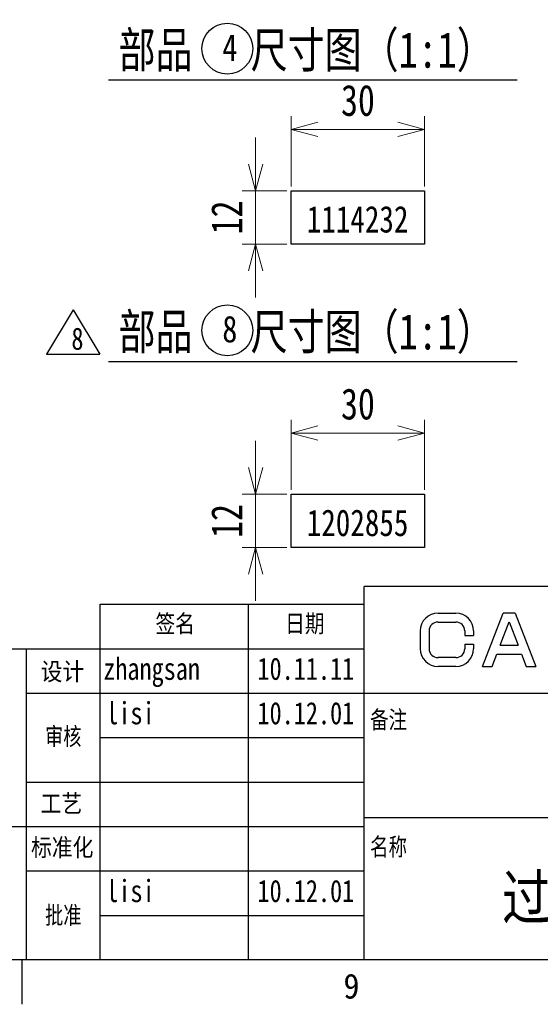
# Model space of a CAD drawing. Extents: x 641 to 1470, y 11 to 605.
# Tile 14 of 17: x 1287 to 1345, y 26 to 137. Entities that reach past the tile are written whole.
import ezdxf

# ---------------------------------------------------------------- set-up
doc = ezdxf.new("R2010")
doc.units = 0
doc.header["$MEASUREMENT"] = 0
doc.layers.get('0').update_dxf_attribs({"linetype": 'CONTINUOUS'})
doc.layers.get('DEFPOINTS').update_dxf_attribs({"linetype": 'CONTINUOUS'})
for name, color, linetype in [('DD0-2', 4, 'CONTINUOUS'), ('HHLayerBG', 7, 'CONTINUOUS'), ('HHLayerFR', 7, 'CONTINUOUS'), ('HHLayerFR3', 7, 'CONTINUOUS'), ('HHLayerShuxinglan', 7, 'CONTINUOUS'), ('M1-2', 2, 'CONTINUOUS'), ('M21-1', 2, 'CONTINUOUS'), ('M8-2', 2, 'CONTINUOUS'), ('M80-2', 7, 'CONTINUOUS'), ('M9-2', 2, 'CONTINUOUS')]:
    doc.layers.add(name, color=color, linetype=linetype)
doc.styles.add('CHN', font='txt')
doc.styles.add('FS2312', font='txt', dxfattribs={"width": 0.8})
doc.styles.add('HANKAKU', font='txt')
doc.dimstyles.new('ISO-25', dxfattribs={"dimtxt": 3.5, "dimasz": 3, "dimexe": 1.5, "dimexo": 0.5, "dimtad": 1, "dimdec": 1, "dimlfac": 2, "dimdsep": 46, "dimtxsty": 'FS2312', "dimblk": 'OPEN30', "dimcen": 0.09, "dimclrd": 4, "dimclre": 4, "dimclrt": 4, "dimadec": 0, "dimazin": 0, "dimtfac": 1, "dimtdec": 1, "dimtmove": 0, "dimatfit": 3, "dimldrblk": 'OPEN30', "dimfxl": 1, "dimlwd": 18, "dimlwe": 18, "dimarcsym": 0})

# ---------------------------------------------------------------- blocks, each defined once
blk = doc.blocks.new('_Open30')
at = {"color": 0, "linetype": 'ByBlock', "lineweight": -2}
for p, q in [((-1, 0.268), (0, 0)), ((0, 0), (-1, -0.268)), ((0, 0), (-1, 0))]:
    blk.add_line(p, q, dxfattribs=at)
blk = doc.blocks.new('*D348')
at = {"layer": 'DD0-2', "color": 4, "lineweight": 18, "transparency": 16777216}
for p, q in [((1317.12, 117.87), (1317.12, 125.77)), ((1332.12, 117.87), (1332.12, 125.77)), ((1329.12, 124.27), (1320.12, 124.27))]:
    blk.add_line(p, q, dxfattribs=at)
at = {"layer": 'DEFPOINTS', "color": 0, "transparency": 16777216}
for p in [(1317.12, 124.27), (1317.12, 117.37), (1332.12, 117.37)]:
    blk.add_point(p, dxfattribs=at)
at = {"layer": 'DD0-2', "color": 4, "lineweight": 18, "transparency": 16777216, "xscale": 3, "yscale": 3, "zscale": 3, "rotation": 180}
blk.add_blockref('_Open30', (1317.12, 124.27), dxfattribs=at)
at = {"layer": 'DD0-2', "color": 4, "lineweight": 18, "transparency": 16777216, "xscale": 3, "yscale": 3, "zscale": 3}
blk.add_blockref('_Open30', (1332.12, 124.27), dxfattribs=at)
at = {"layer": 'DD0-2', "color": 4, "transparency": 16777216, "insert": (1324.62, 127.52), "char_height": 3.5, "attachment_point": 5, "style": 'FS2312'}
blk.add_mtext('30', dxfattribs=at)
blk = doc.blocks.new('*D349')
at = {"layer": 'DD0-2', "color": 4, "lineweight": 18, "transparency": 16777216}
for p, q in [((1313.11, 120.37), (1313.11, 123.37)), ((1316.62, 117.37), (1311.61, 117.37)), ((1313.11, 111.37), (1313.11, 117.37)), ((1316.62, 111.37), (1311.61, 111.37)), ((1313.11, 108.37), (1313.11, 105.37))]:
    blk.add_line(p, q, dxfattribs=at)
at = {"layer": 'DEFPOINTS', "color": 0, "transparency": 16777216}
for p in [(1313.11, 117.37), (1317.12, 117.37), (1317.12, 111.37)]:
    blk.add_point(p, dxfattribs=at)
at = {"layer": 'DD0-2', "color": 4, "lineweight": 18, "transparency": 16777216, "xscale": 3, "yscale": 3, "zscale": 3}
for p, rotation in [((1313.11, 117.37), 270), ((1313.11, 111.37), 90)]:
    blk.add_blockref('_Open30', p, dxfattribs=dict(at, rotation=rotation))
at = {"layer": 'DD0-2', "color": 4, "transparency": 16777216, "insert": (1309.86, 114.37), "char_height": 3.5, "attachment_point": 5, "rotation": 90, "style": 'FS2312'}
blk.add_mtext('12', dxfattribs=at)
blk = doc.blocks.new('*D357')
at = {"layer": 'DD0-2', "color": 4, "lineweight": 18, "transparency": 16777216}
for p, q in [((1317.12, 83.73), (1317.12, 91.62)), ((1332.12, 83.73), (1332.12, 91.62)), ((1329.12, 90.12), (1320.12, 90.12))]:
    blk.add_line(p, q, dxfattribs=at)
at = {"layer": 'DEFPOINTS', "color": 0, "transparency": 16777216}
for p in [(1317.12, 90.12), (1317.12, 83.23), (1332.12, 83.23)]:
    blk.add_point(p, dxfattribs=at)
at = {"layer": 'DD0-2', "color": 4, "lineweight": 18, "transparency": 16777216, "xscale": 3, "yscale": 3, "zscale": 3, "rotation": 180}
blk.add_blockref('_Open30', (1317.12, 90.12), dxfattribs=at)
at = {"layer": 'DD0-2', "color": 4, "lineweight": 18, "transparency": 16777216, "xscale": 3, "yscale": 3, "zscale": 3}
blk.add_blockref('_Open30', (1332.12, 90.12), dxfattribs=at)
at = {"layer": 'DD0-2', "color": 4, "transparency": 16777216, "insert": (1324.62, 93.37), "char_height": 3.5, "attachment_point": 5, "style": 'FS2312'}
blk.add_mtext('30', dxfattribs=at)
blk = doc.blocks.new('*D358')
at = {"layer": 'DD0-2', "color": 4, "lineweight": 18, "transparency": 16777216}
for p, q in [((1313.11, 86.23), (1313.11, 89.23)), ((1316.62, 83.23), (1311.61, 83.23)), ((1313.11, 77.23), (1313.11, 83.23)), ((1316.62, 77.23), (1311.61, 77.23)), ((1313.11, 74.23), (1313.11, 71.23))]:
    blk.add_line(p, q, dxfattribs=at)
at = {"layer": 'DEFPOINTS', "color": 0, "transparency": 16777216}
for p in [(1313.11, 83.23), (1317.12, 83.23), (1317.12, 77.23)]:
    blk.add_point(p, dxfattribs=at)
at = {"layer": 'DD0-2', "color": 4, "lineweight": 18, "transparency": 16777216, "xscale": 3, "yscale": 3, "zscale": 3}
for p, rotation in [((1313.11, 83.23), 270), ((1313.11, 77.23), 90)]:
    blk.add_blockref('_Open30', p, dxfattribs=dict(at, rotation=rotation))
at = {"layer": 'DD0-2', "color": 4, "transparency": 16777216, "insert": (1309.86, 80.23), "char_height": 3.5, "attachment_point": 5, "rotation": 90, "style": 'FS2312'}
blk.add_mtext('12', dxfattribs=at)

msp = doc.modelspace()

# ---------------------------------------------------------------- linework, layer by layer
at = {"color": 114, "linetype": 'Continuous', "ltscale": 0.1}
msp.add_line((1462.3217, 30.8585), (661.3217, 30.8585), dxfattribs=at)
at = {"layer": 'HHLayerBG', "color": 154, "linetype": 'Continuous', "ltscale": 0.1}
for p, q in [((1292.601, 103.9887), (1289.601, 98.9887)), ((1292.601, 103.9887), (1295.601, 98.9887)), ((1289.601, 98.9887), (1295.601, 98.9887))]:
    msp.add_line(p, q, dxfattribs=at)
at = {"layer": 'HHLayerShuxinglan', "color": 154}
for p, q in [((1462.1227, 72.8585), (1325.3207, 72.8585)), ((1325.3207, 30.8585), (1325.3207, 72.8585)), ((1295.6284, 70.8585), (1325.3207, 70.8585)), ((1295.6284, 70.8585), (1325.3207, 70.8585)), ((1295.6284, 70.8585), (1325.3207, 70.8585)), ((1295.6284, 70.8585), (1325.3207, 70.8585)), ((1295.6284, 70.8585), (1325.3207, 70.8585)), ((1295.6284, 70.8585), (1325.3207, 70.8585)), ((1295.6284, 70.8585), (1325.3207, 70.8585)), ((1295.6284, 70.8585), (1325.3207, 70.8585)), ((1295.6284, 70.8585), (1325.3207, 70.8585)), ((1295.6284, 70.8585), (1325.3207, 70.8585)), ((1295.6284, 70.8585), (1325.3207, 70.8585)), ((1295.6284, 30.8585), (1295.6284, 70.8585)), ((1312.3207, 30.8585), (1312.3207, 70.8585)), ((1333.6227, 69.8585), (1335.6227, 69.8585)), ((1338.6227, 63.8585), (1340.9307, 69.8585)), ((1342.3147, 69.8585), (1340.9307, 69.8585)), ((1342.3147, 69.8585), (1344.6227, 63.8585)), ((1333.6227, 68.8585), (1335.6227, 68.8585)), ((1340.6167, 66.2585), (1341.6227, 68.8725)), ((1341.6227, 68.8725), (1342.6287, 66.2585)), ((1331.6227, 67.8585), (1331.6227, 65.8585)), ((1332.6227, 67.8585), (1332.6227, 65.8585)), ((1336.6227, 67.8585), (1336.6227, 67.3585)), ((1337.6227, 67.8585), (1337.6227, 67.3585)), ((1336.6227, 67.3585), (1337.6227, 67.3585)), ((1272.3217, 65.8585), (1325.3207, 65.8585)), ((1287.3217, 65.8585), (1287.3217, 30.8585)), ((1294.3217, 65.8585), (1325.3207, 65.8585)), ((1294.3217, 65.8585), (1325.3207, 65.8585)), ((1336.6227, 66.3585), (1337.6227, 66.3585)), ((1336.6227, 66.3585), (1336.6227, 65.8585)), ((1337.6227, 66.3585), (1337.6227, 65.8585)), ((1340.6167, 66.2585), (1342.6287, 66.2585)), ((1335.6227, 64.8585), (1333.6227, 64.8585)), ((1339.6937, 63.8585), (1340.2327, 65.2585)), ((1340.2327, 65.2585), (1343.0127, 65.2585)), ((1343.0127, 65.2585), (1343.5517, 63.8585)), ((1335.6227, 63.8585), (1333.6227, 63.8585)), ((1338.6227, 63.8585), (1339.6937, 63.8585)), ((1343.5517, 63.8585), (1344.6227, 63.8585)), ((1287.3217, 60.8585), (1325.3207, 60.8585)), ((1295.6284, 60.8585), (1325.3207, 60.8585)), ((1325.3207, 60.8585), (1462.3217, 60.8585)), ((1295.6284, 55.8585), (1325.3207, 55.8585)), ((1287.3217, 50.8585), (1325.3207, 50.8585)), ((1295.6284, 50.8585), (1325.3207, 50.8585)), ((1325.3207, 46.8585), (1462.3217, 46.8585)), ((1272.3217, 45.8585), (1287.3217, 45.8585)), ((1287.3217, 45.8585), (1325.3207, 45.8585)), ((1287.3217, 45.8585), (1325.3207, 45.8585)), ((1287.3217, 40.8585), (1325.3207, 40.8585)), ((1295.6284, 35.8585), (1325.3207, 35.8585)), ((1295.6284, 35.8585), (1325.3207, 35.8585))]:
    msp.add_line(p, q, dxfattribs=at)
for centre, radius, start, end in [((1333.6227, 67.8585), 2, 90, 180), ((1335.6227, 67.8585), 2, 0, 90), ((1333.6227, 67.8585), 1, 90, 180), ((1335.6227, 67.8585), 1, 0, 90), ((1333.6227, 65.8585), 2, 180, 270), ((1333.6227, 65.8585), 1, 180, 270), ((1335.6227, 65.8585), 1, 270, 0), ((1335.6227, 65.8585), 2, 270, 0)]:
    msp.add_arc(centre, radius, start, end, dxfattribs=at)
at = {"layer": 'M1-2'}
for p, q in [((1317.1195, 117.3727), (1332.1195, 117.3727)), ((1317.1195, 111.3727), (1317.1195, 117.3727)), ((1332.1195, 117.3727), (1332.1195, 111.3727)), ((1332.1195, 111.3727), (1317.1195, 111.3727)), ((1317.1195, 83.2287), (1332.1195, 83.2287)), ((1317.1195, 77.2287), (1317.1195, 83.2287)), ((1332.1195, 83.2287), (1332.1195, 77.2287)), ((1332.1195, 77.2287), (1317.1195, 77.2287))]:
    msp.add_line(p, q, dxfattribs=at)
at = {"layer": 'M21-1', "color": 2}
for centre in [(1309.935, 133.3647), (1309.935, 101.6684)]:
    msp.add_circle(centre, 2.8581, dxfattribs=at)
at = {"layer": 'M80-2', "color": 2}
msp.add_line((1286.8217, 30.8585), (1286.8217, 25.8585), dxfattribs=at)
at = {"layer": 'M9-2', "color": 154}
for p, q in [((1296.5781, 129.8468), (1342.5379, 129.8468)), ((1296.5781, 98.1505), (1342.5379, 98.1505))]:
    msp.add_line(p, q, dxfattribs=at)

# ---------------------------------------------------------------- texts
at = {"color": 4, "char_height": 3, "attachment_point": 1, "style": 'FS2312'}
for s, insert in [('1114232', (1318.8648, 115.6722)), ('1202855', (1318.8648, 81.5282))]:
    msp.add_mtext_dynamic_manual_height_columns(s, width=11.603795, gutter_width=1, heights=[0], dxfattribs=dict(at, insert=insert))
at = {"layer": 'HHLayerBG', "color": 2, "insert": (1292.401, 101.9887), "char_height": 2.5, "width": 4.2, "attachment_point": 1, "style": 'FS2312'}
msp.add_mtext('\\fSimSun;8', dxfattribs=at)
at = {"layer": 'HHLayerFR', "color": 2, "char_height": 2.5, "attachment_point": 1, "style": 'FS2312'}
for s, insert, width in [('  zhangsan', (1293.2541, 64.8585), 17), ('\\fSimSun;10.11.11', (1313.3217, 64.8585), 13), ('lisi', (1296.3217, 59.8585), 17), ('\\fSimSun;10.12.01', (1313.3217, 59.8585), 13)]:
    msp.add_mtext(s, dxfattribs=dict(at, insert=insert, width=width))
at = {"layer": 'HHLayerFR3', "color": 2, "char_height": 2.5, "attachment_point": 1, "style": 'FS2312'}
for s, insert, width in [('lisi', (1296.3217, 39.8585), 17), ('\\fSimSun;10.12.01', (1313.3217, 39.8585), 13)]:
    msp.add_mtext(s, dxfattribs=dict(at, insert=insert, width=width))
at = {"layer": 'HHLayerShuxinglan', "color": 154, "char_height": 2, "attachment_point": 7, "style": 'FS2312'}
for s, insert in [('{\\W0.85;签名}', (1301.8565, 67.4585)), ('{\\W0.85;日期}', (1316.4357, 67.4585)), ('\\W0.9;{\\f宋体|b0|i0|c134|p2;设计}', (1288.939, 62.0655)), ('备注', (1325.9807, 56.6585)), ('\\W0.75;{\\f宋体|b0|i0|c134|p2;审核}', (1289.439, 54.7793)), ('{\\W0.9;工艺}', (1288.939, 47.2975)), ('{\\W0.9;标准化}', (1287.8551, 42.2975)), ('名称', (1325.9807, 42.3585)), ('\\W0.75;{\\f宋体|b0|i0|c134|p2;批准}', (1289.439, 34.6747))]:
    msp.add_mtext(s, dxfattribs=dict(at, insert=insert))
at = {"layer": 'HHLayerShuxinglan', "color": 2, "insert": (1340.8217, 40.3585), "char_height": 5, "width": 47, "attachment_point": 1, "style": 'FS2312'}
msp.add_mtext('\\fSimSun;过滤网', dxfattribs=at)
at = {"layer": 'M21-1', "color": 2, "char_height": 3, "attachment_point": 7, "style": 'CHN'}
for s, insert in [('{\\W0.83;4}', (1309.3677, 131.965)), ('{\\W0.83;8}', (1309.3677, 100.2687))]:
    msp.add_mtext(s, dxfattribs=dict(at, insert=insert))
at = {"layer": 'M8-2', "char_height": 4, "attachment_point": 7, "style": 'FS2312'}
for insert in [(1297.7045, 130.696), (1297.7045, 98.9997)]:
    msp.add_mtext('部品   尺寸图（1:1）', dxfattribs=dict(at, insert=insert))
at = {"layer": 'M80-2', "color": 154, "insert": (1322.9867, 26.4585), "char_height": 2.8, "attachment_point": 7, "style": 'HANKAKU'}
msp.add_mtext('{\\W0.95;9}', dxfattribs=at)

# ---------------------------------------------------------------- dimensions: what is measured, and where the dimension line sits
at = {"layer": 'DD0-2', "color": 4}
for base, p1, p2, picture, middle in [((1317.1195, 124.2682), (1332.1195, 117.3727), (1317.1195, 117.3727), '*D348', (1324.6195, 127.5182)), ((1317.1195, 90.1242), (1332.1195, 83.2287), (1317.1195, 83.2287), '*D357', (1324.6195, 93.3742))]:
    dim = msp.add_linear_dim(base=base, p1=p1, p2=p2, dimstyle='ISO-25', override={"dimgap": 1.5}, dxfattribs=at)
    dim.commit()
    dim.dimension.update_dxf_attribs({"geometry": picture, "text_midpoint": middle})
for base, p1, p2, picture, middle in [((1313.112, 117.3727), (1317.1195, 111.3727), (1317.1195, 117.3727), '*D349', (1313.112, 114.3727)), ((1313.112, 83.2287), (1317.1195, 77.2287), (1317.1195, 83.2287), '*D358', (1313.112, 80.2287))]:
    dim = msp.add_linear_dim(base=base, p1=p1, p2=p2, angle=90, dimstyle='ISO-25', override={"dimgap": 1.5}, dxfattribs=at)
    dim.commit()
    dim.dimension.update_dxf_attribs({"geometry": picture, "text_midpoint": middle, "dimtype": 160})

doc.saveas('drawing.dxf')
